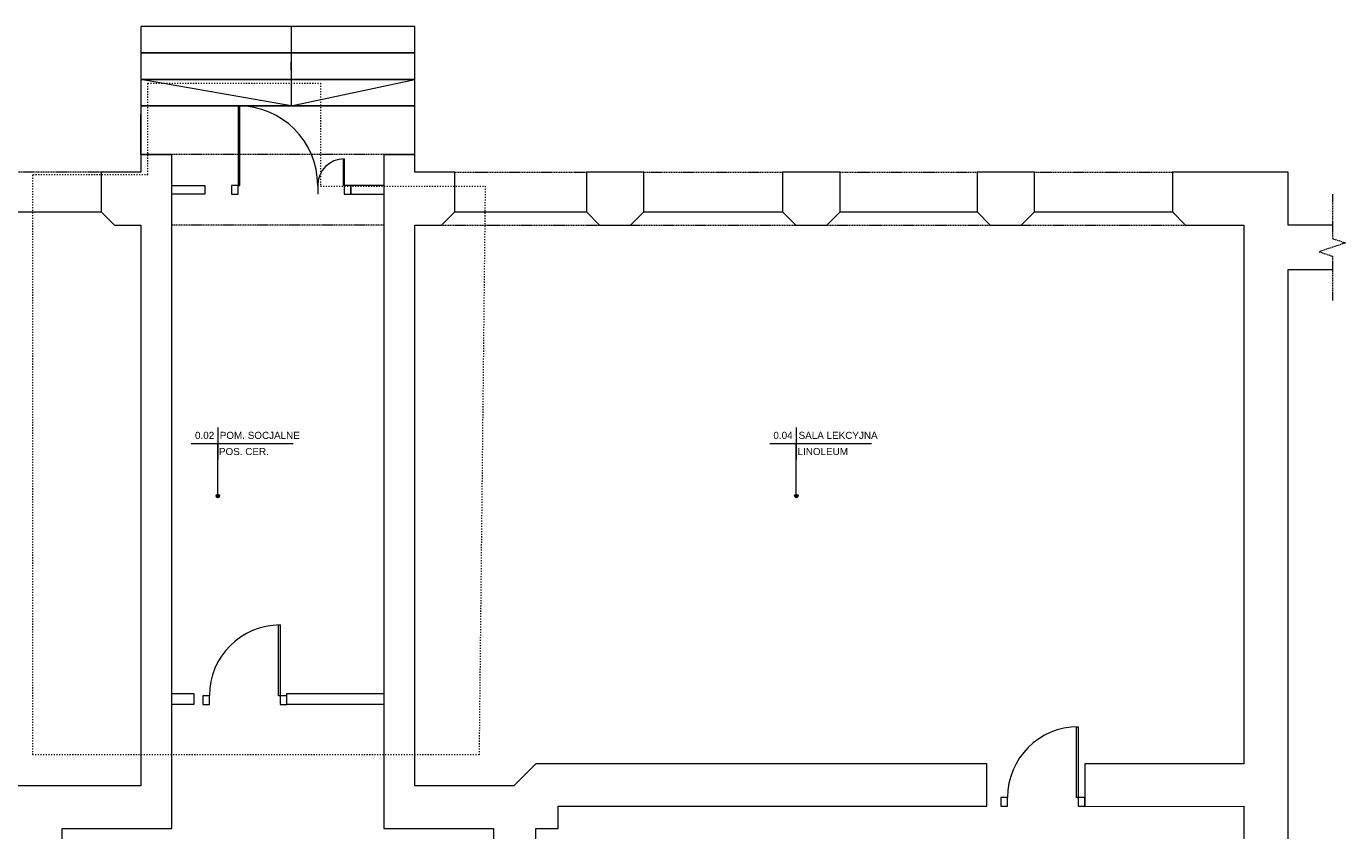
# Model space of a CAD drawing. Header units: centimetres. Extents: x -21702 to 25696, y -49270 to 6198.
# Tile 4 of 8: x -10226 to 4700, y -38445 to -29352. Entities that reach past the tile are written whole.
import ezdxf

# ---------------------------------------------------------------- set-up
doc = ezdxf.new("R2010")
doc.units = ezdxf.units.CM
doc.linetypes.add('DASHED', pattern=[19.05, 12.7, -6.35])
doc.linetypes.add('ISO03W100', pattern=[30, 12, -18])
doc.layers.get('0').update_dxf_attribs({"lineweight": 13})
for name, color, linetype, lineweight, true_color in [('0_ZAKRES_OPRACOWANIA', 7, 'DASHED', 35, 0x01bfff), ('INW_NIEWIDOCZNE', 7, 'DASHED', 5, 0x838383), ('INW_WIDOKOWE', 7, 'Continuous', 13, 0x838383), ('INW_ŚCIANY  DZIAŁOWE', 7, 'Continuous', 35, 0x838383), ('INW_ŚCIANY KONSTRUKCYJNE', 7, 'Continuous', 70, 0x838383)]:
    doc.layers.add(name, color=color, linetype=linetype, lineweight=lineweight, true_color=true_color)
doc.styles.add('Millimeter Small', font='arial.ttf')

msp = doc.modelspace()

# ---------------------------------------------------------------- hatches: boundary and pattern name
at = {"linetype": 'ByBlock', "lineweight": 18}
for points in [[(-8040, -34661), (-8040, -34660), (-8040, -34659), (-8040, -34658), (-8040, -34658), (-8040, -34657), (-8040, -34656), (-8041, -34656), (-8041, -34655), (-8041, -34654), (-8041, -34654), (-8041, -34653), (-8042, -34652), (-8042, -34652), (-8042, -34651), (-8043, -34651), (-8043, -34650), (-8043, -34649), (-8044, -34649), (-8044, -34648), (-8045, -34648), (-8045, -34647), (-8046, -34647), (-8046, -34646), (-8046, -34646), (-8047, -34645), (-8048, -34645), (-8048, -34644), (-8049, -34644), (-8049, -34644), (-8050, -34643), (-8050, -34643), (-8051, -34643), (-8052, -34642), (-8052, -34642), (-8053, -34642), (-8054, -34642), (-8054, -34641), (-8055, -34641), (-8056, -34641), (-8056, -34641), (-8057, -34641), (-8058, -34641), (-8058, -34641), (-8059, -34641), (-8060, -34641), (-8060, -34641), (-8061, -34641), (-8062, -34641), (-8063, -34641), (-8063, -34641), (-8064, -34641), (-8065, -34641), (-8065, -34641), (-8066, -34641), (-8067, -34642), (-8067, -34642), (-8068, -34642), (-8069, -34643), (-8069, -34643), (-8070, -34643), (-8070, -34643), (-8071, -34644), (-8072, -34644), (-8072, -34645), (-8073, -34645), (-8073, -34646), (-8074, -34646), (-8074, -34646), (-8075, -34647), (-8075, -34648), (-8076, -34648), (-8076, -34649), (-8076, -34649), (-8077, -34650), (-8077, -34650), (-8077, -34651), (-8078, -34652), (-8078, -34652), (-8078, -34653), (-8079, -34653), (-8079, -34654), (-8079, -34655), (-8079, -34655), (-8079, -34656), (-8080, -34657), (-8080, -34657), (-8080, -34658), (-8080, -34659), (-8080, -34660), (-8080, -34660), (-8080, -34661), (-8080, -34662), (-8080, -34662), (-8080, -34663), (-8080, -34664), (-8080, -34664), (-8079, -34665), (-8079, -34666), (-8079, -34666), (-8079, -34667), (-8079, -34668), (-8078, -34668), (-8078, -34669), (-8078, -34670), (-8077, -34670), (-8077, -34671), (-8077, -34671), (-8076, -34672), (-8076, -34673), (-8076, -34673), (-8075, -34674), (-8075, -34674), (-8074, -34675), (-8074, -34675), (-8073, -34676), (-8073, -34676), (-8072, -34676), (-8072, -34677), (-8071, -34677), (-8070, -34678), (-8070, -34678), (-8069, -34678), (-8069, -34679), (-8068, -34679), (-8067, -34679), (-8067, -34679), (-8066, -34680), (-8065, -34680), (-8065, -34680), (-8064, -34680), (-8063, -34680), (-8063, -34680), (-8062, -34680), (-8061, -34681), (-8060, -34681), (-8060, -34681), (-8059, -34681), (-8058, -34681), (-8058, -34680), (-8057, -34680), (-8056, -34680), (-8056, -34680), (-8055, -34680), (-8054, -34680), (-8054, -34680), (-8053, -34679), (-8052, -34679), (-8052, -34679), (-8051, -34678), (-8050, -34678), (-8050, -34678), (-8049, -34677), (-8049, -34677), (-8048, -34677), (-8048, -34676), (-8047, -34676), (-8046, -34675), (-8046, -34675), (-8046, -34674), (-8045, -34674), (-8045, -34673), (-8044, -34673), (-8044, -34672), (-8043, -34672), (-8043, -34671), (-8043, -34671), (-8042, -34670), (-8042, -34669), (-8042, -34669), (-8041, -34668), (-8041, -34667), (-8041, -34667), (-8041, -34666), (-8041, -34665), (-8040, -34665), (-8040, -34664), (-8040, -34663), (-8040, -34663), (-8040, -34662), (-8040, -34661)], [(-1495, -34661), (-1495, -34660), (-1495, -34659), (-1495, -34658), (-1495, -34658), (-1495, -34657), (-1495, -34656), (-1496, -34656), (-1496, -34655), (-1496, -34654), (-1496, -34654), (-1496, -34653), (-1497, -34652), (-1497, -34652), (-1497, -34651), (-1498, -34651), (-1498, -34650), (-1498, -34649), (-1499, -34649), (-1499, -34648), (-1500, -34648), (-1500, -34647), (-1500, -34647), (-1501, -34646), (-1501, -34646), (-1502, -34645), (-1503, -34645), (-1503, -34644), (-1504, -34644), (-1504, -34644), (-1505, -34643), (-1505, -34643), (-1506, -34643), (-1507, -34642), (-1507, -34642), (-1508, -34642), (-1509, -34642), (-1509, -34641), (-1510, -34641), (-1511, -34641), (-1511, -34641), (-1512, -34641), (-1513, -34641), (-1513, -34641), (-1514, -34641), (-1515, -34641), (-1515, -34641), (-1516, -34641), (-1517, -34641), (-1518, -34641), (-1518, -34641), (-1519, -34641), (-1520, -34641), (-1520, -34641), (-1521, -34641), (-1522, -34642), (-1522, -34642), (-1523, -34642), (-1524, -34643), (-1524, -34643), (-1525, -34643), (-1525, -34643), (-1526, -34644), (-1527, -34644), (-1527, -34645), (-1528, -34645), (-1528, -34646), (-1529, -34646), (-1529, -34646), (-1530, -34647), (-1530, -34648), (-1531, -34648), (-1531, -34649), (-1531, -34649), (-1532, -34650), (-1532, -34650), (-1532, -34651), (-1533, -34652), (-1533, -34652), (-1533, -34653), (-1534, -34653), (-1534, -34654), (-1534, -34655), (-1534, -34655), (-1534, -34656), (-1535, -34657), (-1535, -34657), (-1535, -34658), (-1535, -34659), (-1535, -34660), (-1535, -34660), (-1535, -34661), (-1535, -34662), (-1535, -34662), (-1535, -34663), (-1535, -34664), (-1535, -34664), (-1534, -34665), (-1534, -34666), (-1534, -34666), (-1534, -34667), (-1534, -34668), (-1533, -34668), (-1533, -34669), (-1533, -34670), (-1532, -34670), (-1532, -34671), (-1532, -34671), (-1531, -34672), (-1531, -34673), (-1531, -34673), (-1530, -34674), (-1530, -34674), (-1529, -34675), (-1529, -34675), (-1528, -34676), (-1528, -34676), (-1527, -34676), (-1527, -34677), (-1526, -34677), (-1525, -34678), (-1525, -34678), (-1524, -34678), (-1524, -34679), (-1523, -34679), (-1522, -34679), (-1522, -34679), (-1521, -34680), (-1520, -34680), (-1520, -34680), (-1519, -34680), (-1518, -34680), (-1518, -34680), (-1517, -34680), (-1516, -34681), (-1515, -34681), (-1515, -34681), (-1514, -34681), (-1513, -34681), (-1513, -34680), (-1512, -34680), (-1511, -34680), (-1511, -34680), (-1510, -34680), (-1509, -34680), (-1509, -34680), (-1508, -34679), (-1507, -34679), (-1507, -34679), (-1506, -34678), (-1505, -34678), (-1505, -34678), (-1504, -34677), (-1504, -34677), (-1503, -34677), (-1503, -34676), (-1502, -34676), (-1501, -34675), (-1501, -34675), (-1500, -34674), (-1500, -34674), (-1500, -34673), (-1499, -34673), (-1499, -34672), (-1498, -34672), (-1498, -34671), (-1498, -34671), (-1497, -34670), (-1497, -34669), (-1497, -34669), (-1496, -34668), (-1496, -34667), (-1496, -34667), (-1496, -34666), (-1496, -34665), (-1495, -34665), (-1495, -34664), (-1495, -34663), (-1495, -34663), (-1495, -34662), (-1495, -34661)]]:
    msp.add_hatch(color=0, dxfattribs=at).paths.add_polyline_path(points, flags=0)

# ---------------------------------------------------------------- linework, layer by layer
at = {"color": 0, "linetype": 'ByBlock', "lineweight": 18}
for p, q in [((-7230, -29847), (-7230, -29757)), ((-7810, -30250), (-7830, -30250)), ((-7830, -30250), (-7830, -31150)), ((-7810, -31150), (-7810, -30250)), ((-6637, -31150), (-6637, -30850)), ((-6637, -30850), (-6630, -30850)), ((-6630, -30850), (-6630, -31150)), ((-7830, -31150), (-7905, -31150)), ((-7905, -31150), (-7905, -31250)), ((-7830, -31150), (-7810, -31150)), ((-7830, -31250), (-7830, -31150)), ((-6630, -31150), (-6637, -31150)), ((-6555, -31150), (-6630, -31150)), ((-6630, -31150), (-6630, -31250)), ((-6555, -31250), (-6555, -31150)), ((-7905, -31250), (-7830, -31250)), ((-6630, -31250), (-6555, -31250)), ((-8060, -34661), (-8060, -34067)), ((-1515, -34661), (-1515, -34067)), ((-7373, -36920), (-7373, -36120)), ((-7373, -36120), (-7355, -36120)), ((-7355, -36120), (-7355, -36920)), ((-8155, -36920), (-8230, -36920)), ((-8230, -36920), (-8230, -37020)), ((-8155, -37020), (-8155, -36920)), ((-7355, -36920), (-7373, -36920)), ((-7280, -36920), (-7355, -36920)), ((-7355, -36920), (-7355, -37020)), ((-7280, -37020), (-7280, -36920)), ((-8230, -37020), (-8155, -37020)), ((-7355, -37020), (-7280, -37020)), ((1657, -38070), (1657, -37270)), ((1657, -37270), (1675, -37270)), ((1675, -37270), (1675, -38070)), ((875, -38070), (800, -38070)), ((800, -38070), (800, -38170)), ((800, -38170), (875, -38170)), ((875, -38170), (875, -38070)), ((1675, -38070), (1657, -38070)), ((1750, -38070), (1675, -38070)), ((1675, -38070), (1675, -38170)), ((1675, -38170), (1750, -38170)), ((1750, -38170), (1750, -38070))]:
    msp.add_line(p, q, dxfattribs=at)
at = {"color": 0, "linetype": 'Continuous', "lineweight": 18}
for p, q in [((-8060, -33887), (-8060, -34248)), ((-1515, -33887), (-1515, -34248)), ((-8361, -34067), (-7209, -34067)), ((-1816, -34067), (-664, -34067))]:
    msp.add_line(p, q, dxfattribs=at)
at = {"color": 0, "linetype": 'ByBlock', "lineweight": 18}
for centre in [(-8060, -34661), (-1515, -34661)]:
    msp.add_circle(centre, 20, dxfattribs=at)
for centre, radius, start, end in [((-7830, -31150), 900, 0, 90), ((-6630, -31150), 300, 90, 180), ((-7355, -36920), 800, 90, 180), ((1675, -38070), 800, 90, 180)]:
    msp.add_arc(centre, radius, start, end, dxfattribs=at)
at = {"layer": '0_ZAKRES_OPRACOWANIA', "color": 254, "linetype": 'ISO03W100', "lineweight": 18, "true_color": 0xe4e4e4}
for p, q in [((-8851, -31028), (-8851, -29994)), ((-8851, -29994), (-6897, -29994)), ((-6897, -29994), (-6897, -31158)), ((-10151, -37587), (-10151, -31028)), ((-10151, -31028), (-8851, -31028)), ((-6897, -31158), (-5035, -31158)), ((-5035, -31158), (-5104, -37587)), ((-5104, -37587), (-10151, -37587))]:
    msp.add_line(p, q, dxfattribs=at)
at = {"layer": 'Defpoints', "lineweight": 18}
msp.add_line((-6930, -31150), (-6930, -31250), dxfattribs=at)
at = {"layer": 'INW_NIEWIDOCZNE', "color": 254, "lineweight": 18, "true_color": 0xe4e4e4}
for p, q in [((-6180, -30800), (-8580, -30800)), ((-9380, -31000), (-10960, -31000)), ((-5380, -31000), (-3890, -31000)), ((-3240, -31000), (-1670, -31000)), ((-1020, -31000), (530, -31000)), ((1180, -31000), (2740, -31000)), ((4550, -31250), (4550, -31750)), ((-6180, -31600), (-8580, -31600)), ((-5530, -31600), (-3740, -31600)), ((-3390, -31600), (-1520, -31600)), ((-1170, -31600), (680, -31600)), ((1030, -31600), (2890, -31600)), ((4550, -31750), (4700, -31800)), ((4700, -31800), (4400, -31900)), ((4400, -31900), (4550, -31950)), ((4550, -31950), (4550, -32450))]:
    msp.add_line(p, q, dxfattribs=at)
at = {"layer": 'INW_WIDOKOWE', "color": 254, "lineweight": 18, "true_color": 0xe4e4e4}
for p, q in [((-5830, -29352), (-8930, -29352)), ((-8930, -29352), (-8930, -29652)), ((-7230, -29352), (-7230, -30252)), ((-5830, -29652), (-5830, -29352)), ((-8930, -29652), (-5830, -29652)), ((-5830, -29652), (-8930, -29652)), ((-8930, -29652), (-8930, -29952)), ((-5830, -29952), (-5830, -29652)), ((-7230, -30252), (-8930, -29952)), ((-8930, -29952), (-5830, -29952)), ((-5830, -29952), (-8930, -29952)), ((-8930, -29952), (-8930, -30252)), ((-7230, -30252), (-5830, -29952)), ((-5830, -30252), (-5830, -29952)), ((-8930, -30252), (-5830, -30252)), ((-5830, -30252), (-8930, -30252)), ((-8930, -30252), (-8930, -30800)), ((-5830, -30800), (-5830, -30252)), ((-8930, -30800), (-8930, -30350)), ((-8930, -30800), (-8580, -30800)), ((-6180, -30800), (-5830, -30800)), ((-10960, -31450), (-9380, -31450)), ((-5380, -31450), (-3890, -31450)), ((-3240, -31450), (-1670, -31450)), ((-1020, -31450), (530, -31450)), ((1180, -31450), (2740, -31450))]:
    msp.add_line(p, q, dxfattribs=at)
at = {"layer": 'INW_ŚCIANY  DZIAŁOWE', "color": 254, "lineweight": 18, "true_color": 0xe4e4e4}
for p, q in [((-8580, -31150), (-8205, -31150)), ((-8205, -31150), (-8205, -31250)), ((-6180, -31150), (-6555, -31150)), ((-6555, -31150), (-6555, -31250)), ((-8205, -31250), (-8580, -31250)), ((-6555, -31250), (-6180, -31250)), ((-8578, -36895), (-8330, -36895)), ((-8330, -36895), (-8330, -37020)), ((-7280, -37020), (-7280, -36895)), ((-7280, -36895), (-6180, -36895)), ((-8330, -37020), (-8580, -37020)), ((-6180, -37020), (-7280, -37020))]:
    msp.add_line(p, q, dxfattribs=at)
at = {"layer": 'INW_ŚCIANY KONSTRUKCYJNE', "color": 254, "lineweight": 18, "true_color": 0xe4e4e4}
for p, q in [((-8580, -30800), (-8930, -30800)), ((-8930, -30800), (-8930, -31000)), ((-8580, -38420), (-8580, -30800)), ((-6180, -30800), (-6180, -38420)), ((-5830, -30800), (-6180, -30800)), ((-5830, -31000), (-5830, -30800)), ((-8930, -31000), (-9380, -31000)), ((-9380, -31000), (-9380, -31450)), ((-5380, -31000), (-5830, -31000)), ((-5380, -31450), (-5380, -31000)), ((-3240, -31000), (-3890, -31000)), ((-3890, -31000), (-3890, -31450)), ((-3240, -31450), (-3240, -31000)), ((-1020, -31000), (-1670, -31000)), ((-1670, -31000), (-1670, -31450)), ((-1020, -31450), (-1020, -31000)), ((1180, -31000), (530, -31000)), ((530, -31000), (530, -31450)), ((1180, -31450), (1180, -31000)), ((4050, -31000), (2740, -31000)), ((2740, -31000), (2740, -31450)), ((4050, -31600), (4050, -31000)), ((-9380, -31450), (-9230, -31600)), ((-5530, -31600), (-5380, -31450)), ((-3890, -31450), (-3740, -31600)), ((-3390, -31600), (-3240, -31450)), ((-1670, -31450), (-1520, -31600)), ((-1170, -31600), (-1020, -31450)), ((530, -31450), (680, -31600)), ((1030, -31600), (1180, -31450)), ((2740, -31450), (2890, -31600)), ((-9230, -31600), (-8930, -31600)), ((-8930, -31600), (-8930, -37940)), ((-5830, -37940), (-5830, -31600)), ((-5830, -31600), (-5530, -31600)), ((-3740, -31600), (-3390, -31600)), ((-1520, -31600), (-1170, -31600)), ((680, -31600), (1030, -31600)), ((2890, -31600), (3550, -31600)), ((3550, -31600), (3550, -37690)), ((4550, -31600), (4050, -31600)), ((4050, -41750), (4050, -32100)), ((4050, -32100), (4550, -32100)), ((-4460, -37690), (-4710, -37940)), ((640, -37690), (-4460, -37690)), ((640, -38170), (640, -37690)), ((3550, -37690), (1750, -37690)), ((1750, -37690), (1751, -38173)), ((-8930, -37940), (-12300, -37940)), ((-4710, -37940), (-5830, -37940)), ((-4210, -38420), (-4210, -38170)), ((-4210, -38170), (640, -38170)), ((1751, -38173), (3550, -38170)), ((3550, -38170), (3550, -41750)), ((-9820, -38570), (-9820, -38420)), ((-9820, -38420), (-8580, -38420)), ((-6180, -38420), (-4940, -38420)), ((-4940, -38420), (-4940, -38570)), ((-4460, -38570), (-4460, -38420)), ((-4460, -38420), (-4210, -38420))]:
    msp.add_line(p, q, dxfattribs=at)

# ---------------------------------------------------------------- texts
at = {"color": 0, "lineweight": 18, "style": 'Millimeter Small'}
for s, p in [('0.02', (-8318, -34016)), ('POM. SOCJALNE', (-8038, -34016)), ('0.04', (-1774, -34016)), ('SALA LEKCYJNA', (-1489, -34016)), ('POS. CER.', (-8047, -34199)), ('LINOLEUM', (-1501, -34199))]:
    msp.add_text(s, height=80, dxfattribs=at).set_placement(p)

doc.saveas('drawing.dxf')
